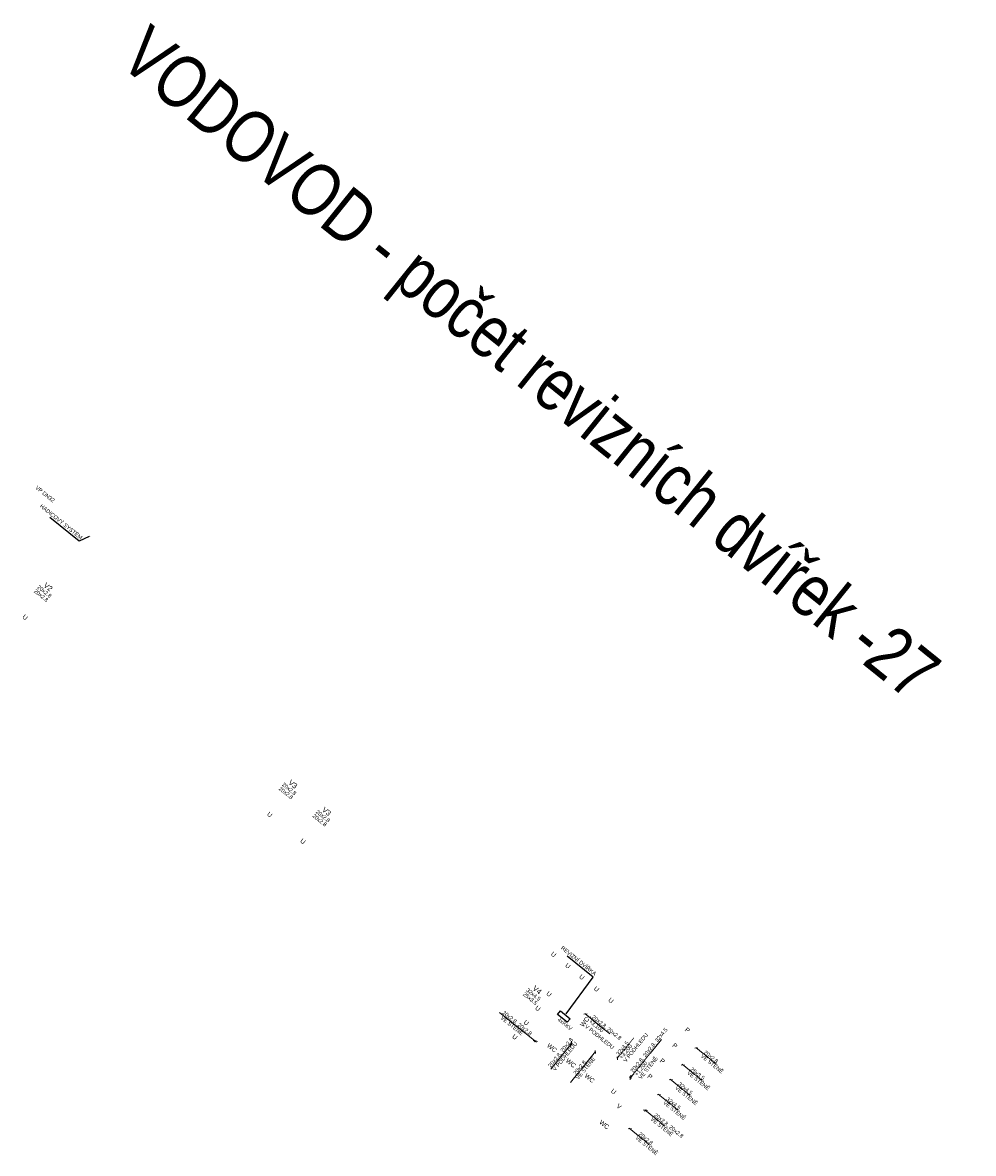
# Model space of a CAD drawing. Header units: millimetres. Extents: x -596506442 to -596040348, y -1160311056 to -1159813945.
# Tile 75 of 77: x -596309675 to -596273322, y -1159896973 to -1159853737. Entities that reach past the tile are written whole.
import ezdxf
from ezdxf import colors
from ezdxf.entities.mleader import LeaderData, LeaderLine
from ezdxf.math import Vec2, Vec3

# ---------------------------------------------------------------- set-up
doc = ezdxf.new("R2010")
doc.units = ezdxf.units.MM
for name, color, linetype, lineweight in [('ZTI-potr_studena-popis', 7, 'Continuous', 13), ('ZTI-voda-popis', 7, 'Continuous', 15), ('ZTI-voda-stoupacky_popis', 7, 'Continuous', 13), ('ZTI-zarizovaci_predmety', 7, 'Continuous', 13)]:
    doc.layers.add(name, color=color, linetype=linetype, lineweight=lineweight)
doc.styles.add('ARIAL', font='arial.ttf', dxfattribs={"width": 0.8})

msp = doc.modelspace()

# ---------------------------------------------------------------- linework, layer by layer
at = {"layer": 'ZTI-voda-popis', "ltscale": 20}
for p, q in [((-596290036.029, -1159892660.778), (-596290160.316, -1159892674.109)), ((-596289988.91, -1159892698.767), (-596290113.197, -1159892712.099)), ((-596288682.835, -1159892696.278), (-596288669.504, -1159892820.565)), ((-596284831.876, -1159894153.343), (-596284956.163, -1159894166.675)), ((-596285287.546, -1159894718.512), (-596285411.833, -1159894731.844)), ((-596285822.464, -1159895305.411), (-596285946.751, -1159895318.743)), ((-596285780.659, -1159895339.116), (-596285904.946, -1159895352.448)), ((-596286399.8, -1159896021.484), (-596286524.087, -1159896034.815))]:
    msp.add_line(p, q, dxfattribs=at)
for points in [[(-596288662.989, -1159892742.074), (-596289475.125, -1159893749.37)], [(-596286939.407, -1159893338.292), (-596286303.735, -1159892549.865)], [(-596283940.716, -1159892925.279), (-596283169.37, -1159893547.18)], [(-596285375.265, -1159894704.557), (-596284603.919, -1159895326.458)]]:
    msp.add_lwpolyline(points, dxfattribs=at)

# ---------------------------------------------------------------- texts
at = {"char_height": 150, "attachment_point": 2, "rotation": 321.1223711, "line_spacing_factor": 0.8, "style": 'ARIAL', "bg_fill": 3, "box_fill_scale": 1, "bg_fill_color": 256, "bg_fill_transparency": 0}
for s, insert, width in [('VP DN32', (-596308769.421, -1159871703.474), 1067.70078), ('4xKKV', (-596288892.969, -1159891969.896), 281.48082)]:
    msp.add_mtext(s, dxfattribs=dict(at, insert=insert, width=width))
at = {"layer": 'ZTI-voda-popis', "color": 0, "style": 'ARIAL', "width": 0.8}
msp.add_text('VODOVOD - počet revizních dvířek -27', height=2000, rotation=321.122374, dxfattribs=at).set_placement((-596306053.494, -1159855292.468))
at = {"layer": 'ZTI-voda-popis', "ltscale": 20, "char_height": 150, "attachment_point": 1, "rotation": 321.122371, "style": 'ARIAL', "bg_fill": 3, "box_fill_scale": 1, "bg_fill_color": 256, "bg_fill_transparency": 0}
for insert, width in [((-596291253.034, -1159891499.411), 1134.57966), ((-596287829.822, -1159891670.976), 1109.66674)]:
    msp.add_mtext('20x2.8, 20x2.8', dxfattribs=dict(at, insert=insert, width=width))
at = {"layer": 'ZTI-voda-stoupacky_popis', "char_height": 200, "width": 395.3664, "attachment_point": 2, "rotation": 321.1223711, "line_spacing_factor": 0.8, "style": 'ARIAL', "bg_fill": 3, "box_fill_scale": 1, "bg_fill_color": 256, "bg_fill_transparency": 0}
for s, insert in [('V2', (-596308636.675, -1159875235.314)), ('V3', (-596299277.226, -1159882781.405)), ('V3', (-596297988.24, -1159883820.656)), ('V4', (-596289937.959, -1159890645.361))]:
    msp.add_mtext(s, dxfattribs=dict(at, insert=insert))
at = {"layer": 'ZTI-zarizovaci_predmety', "char_height": 175, "width": 71.27346, "attachment_point": 2, "rotation": 321.1223711, "line_spacing_factor": 0.8, "style": 'ARIAL', "bg_fill": 3, "box_fill_scale": 1, "bg_fill_color": 256, "bg_fill_transparency": 0}
for s, insert in [('U', (-596309526.797, -1159876408.359)), ('U', (-596300171.298, -1159883951.266)), ('U', (-596298904.308, -1159884972.781)), ('U', (-596289317.609, -1159889295.182)), ('U', (-596288772.667, -1159889734.543)), ('U', (-596288239.403, -1159890164.49)), ('U', (-596287674.999, -1159890619.542)), ('U', (-596287123.879, -1159891058.241)), ('P', (-596284203.438, -1159892191.694)), ('P', (-596284678.903, -1159892784.6)), ('U', (-596287023.285, -1159894539.009)), ('V', (-596286814.678, -1159895108.211)), ('WC', (-596287376.913, -1159895805.554))]:
    msp.add_mtext(s, dxfattribs=dict(at, insert=insert))

# ---------------------------------------------------------------- leaders
at = {"layer": 'ZTI-potr_studena-popis'}
ml = msp.add_multileader_mtext('Standard', dxfattribs=at)
ml.set_content('HADICOVÝ SYSTÉM', color=256, style='ARIAL')
ml.set_leader_properties()
ml.build(insert=Vec2(0, 0))
ml.multileader.update_dxf_attribs({"text_left_attachment_type": 5, "text_right_attachment_type": 5, "dogleg_length": 0.36, "arrow_head_size": 50})
ctx = ml.context
ctx.base_point, ctx.char_height, ctx.arrow_head_size, ctx.landing_gap_size, ctx.plane_origin, ctx.plane_x_axis, ctx.plane_y_axis = Vec3(-596308741.432, -1159872570.43), 150, 50, 0.09, Vec3(-596306815.064, -1159873581.055), Vec3(0.778488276, -0.627659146), Vec3(0.627659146, 0.778488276)
ctx.left_attachment, ctx.right_attachment, ctx.text_align_type = 5, 5, 2
notes = []
notes.append((ctx, [(0, (1, 1, 0), (-596307506.815, -1159873565.844), (-0.778488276, 0.627659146), 0.36, [(0, [(-596307081.675, -1159873366.099)], 0, [])])]))
ctx.mtext.insert, ctx.mtext.text_direction, ctx.mtext.rotation, ctx.mtext.alignment, ctx.mtext.flow_direction = Vec3(-596307370.425, -1159873395.961), Vec3(0.778488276, -0.627659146), 5.604642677, 3, 5
ctx.mtext.has_bg_fill, ctx.mtext.bg_color, ctx.mtext.bg_scale_factor, ctx.mtext.bg_transparency, ctx.mtext.use_window_bg_color = 1, -1027028792, 1.5, 0, 1
for ctx, leaders in notes:
    for number, flags, end, landing, length, lines in leaders:
        leader = LeaderData()
        leader.index, (leader.has_last_leader_line, leader.has_dogleg_vector, leader.attachment_direction) = number, flags
        leader.last_leader_point, leader.dogleg_vector, leader.dogleg_length = Vec3(end), Vec3(landing), length
        for number, points, colour, breaks in lines:
            line = LeaderLine()
            line.index, line.vertices, line.color, line.breaks = number, Vec3.list(points), colors.encode_raw_color(colour), breaks
            leader.lines.append(line)
        ctx.leaders.append(leader)

# ---------------------------------------------------------------- next in the draw order: linework, layer by layer
at = {"layer": 'ZTI-voda-popis', "ltscale": 20}
msp.add_line((-596288094.409, -1159891636.078), (-596288218.696, -1159891649.41), dxfattribs=at)

# ---------------------------------------------------------------- next in the draw order: texts
at = {"layer": 'ZTI-voda-popis', "ltscale": 20, "char_height": 150, "attachment_point": 1, "style": 'ARIAL', "bg_fill": 3, "box_fill_scale": 1, "bg_fill_color": 256, "bg_fill_transparency": 0}
for s, insert, width, rotation in [('VE STĚNĚ', (-596291321.643, -1159891700.768), 840.84166, 321.122371), ('+3,100\\PV PODHLEDU', (-596287941.628, -1159891835.78), 1101.21511, 321.122371), ('32x4.5', (-596286997.254, -1159893154.186), 923.51269, 51.122371), ('20x2.8, 20x2.8', (-596289594.44, -1159893603.914), 1124.734, 51.122371), ('20x2.8', (-596283551.832, -1159893024.417), 962.75494, 321.122371)]:
    msp.add_mtext(s, dxfattribs=dict(at, insert=insert, width=width, rotation=rotation))
at = {"layer": 'ZTI-voda-stoupacky_popis', "char_height": 150, "width": 285.09383, "attachment_point": 2, "rotation": 321.1223711, "line_spacing_factor": 0.8, "style": 'ARIAL', "bg_fill": 3, "box_fill_scale": 1, "bg_fill_color": 256, "bg_fill_transparency": 0}
for s, insert in [('20x2.8\\P20x2.8', (-596308793.59, -1159875429.936)), ('20x2.8\\P20x2.8', (-596299434.141, -1159882976.027)), ('20x2.8\\P20x2.8', (-596298145.155, -1159884015.278)), ('32x4.5\\P25x3.5', (-596290094.874, -1159890839.983))]:
    msp.add_mtext(s, dxfattribs=dict(at, insert=insert))
at = {"layer": 'ZTI-zarizovaci_predmety', "insert": (-596289493.676, -1159890809.187), "char_height": 175, "width": 71.27346, "attachment_point": 2, "rotation": 321.1223711, "line_spacing_factor": 0.8, "style": 'ARIAL', "bg_fill": 3, "box_fill_scale": 1, "bg_fill_color": 256, "bg_fill_transparency": 0}
msp.add_mtext('U', dxfattribs=at)

# ---------------------------------------------------------------- next in the draw order: linework, layer by layer
at = {"layer": 'ZTI-voda-popis', "ltscale": 20}
for p, q in [((-596287948.695, -1159891753.56), (-596288072.982, -1159891766.892)), ((-596283852.996, -1159892939.234), (-596283977.283, -1159892952.566)), ((-596287786.405, -1159893032.745), (-596287773.073, -1159893157.032)), ((-596286946.073, -1159893276.148), (-596286932.741, -1159893400.435))]:
    msp.add_line(p, q, dxfattribs=at)
for points in [[(-596291441.87, -1159891584.082), (-596290031.302, -1159892721.358)], [(-596287219.589, -1159892398.175), (-596288173.006, -1159891629.479)]]:
    msp.add_lwpolyline(points, dxfattribs=at)

# ---------------------------------------------------------------- next in the draw order: texts
at = {"layer": 'ZTI-voda-popis', "ltscale": 20, "insert": (-596289423.07, -1159893744.674), "char_height": 150, "width": 1087.50176, "attachment_point": 1, "rotation": 51.122371, "style": 'ARIAL', "bg_fill": 3, "box_fill_scale": 1, "bg_fill_color": 256, "bg_fill_transparency": 0}
msp.add_mtext('V PODHLEDU', dxfattribs=at)

# ---------------------------------------------------------------- next in the draw order: linework, layer by layer
at = {"layer": 'ZTI-voda-popis', "ltscale": 20}
msp.add_line((-596288736.541, -1159892762.889), (-596288723.209, -1159892887.176), dxfattribs=at)
msp.add_lwpolyline([(-596287766.559, -1159893078.541), (-596288725.783, -1159894268.271)], dxfattribs=at)

# ---------------------------------------------------------------- next in the draw order: texts
at = {"layer": 'ZTI-voda-popis', "ltscale": 20, "insert": (-596286875.184, -1159893283.135), "char_height": 150, "width": 1131.09493, "attachment_point": 1, "rotation": 51.122371, "line_spacing_factor": 0.8, "style": 'ARIAL', "bg_fill": 3, "box_fill_scale": 1, "bg_fill_color": 256, "bg_fill_transparency": 0}
msp.add_mtext('+3,200\\PV PODHLEDU', dxfattribs=at)
at = {"layer": 'ZTI-voda-popis', "ltscale": 20, "insert": (-596283670.529, -1159893162.87), "char_height": 150, "width": 922.92544, "attachment_point": 1, "rotation": 321.122371, "style": 'ARIAL', "bg_fill": 3, "box_fill_scale": 1, "bg_fill_color": 256, "bg_fill_transparency": 0}
msp.add_mtext('VE STĚNĚ', dxfattribs=at)
at = {"layer": 'ZTI-zarizovaci_predmety', "char_height": 175, "attachment_point": 2, "line_spacing_factor": 0.8, "style": 'ARIAL', "bg_fill": 3, "box_fill_scale": 1, "bg_fill_color": 256, "bg_fill_transparency": 0}
for s, insert, width, rotation in [('U', (-596289921.361, -1159891363.543), 71.27346, 321.1223711), ('U', (-596290360.723, -1159891908.485), 71.27346, 321.1223711), ('WC', (-596288252.766, -1159891888.739), 296.77818, 51.8028293), ('U', (-596290800.084, -1159892453.426), 71.27346, 321.1223711), ('WC', (-596289379.232, -1159892869.614), 71.27346, 321.1223711)]:
    msp.add_mtext(s, dxfattribs=dict(at, insert=insert, width=width, rotation=rotation))

# ---------------------------------------------------------------- next in the draw order: linework, layer by layer
at = {"layer": 'ZTI-voda-popis', "ltscale": 20}
for points in [[(-596286449.279, -1159894100.699), (-596285249.674, -1159892612.825)], [(-596284458.334, -1159893567.284), (-596283686.988, -1159894189.185)]]:
    msp.add_lwpolyline(points, dxfattribs=at)

# ---------------------------------------------------------------- next in the draw order: texts
at = {"layer": 'ZTI-voda-popis', "ltscale": 20, "insert": (-596288632.608, -1159893888.554), "char_height": 150, "width": 461.8546, "attachment_point": 1, "rotation": 51.122371, "style": 'ARIAL', "bg_fill": 3, "box_fill_scale": 1, "bg_fill_color": 256, "bg_fill_transparency": 0}
msp.add_mtext('20x2.8', dxfattribs=at)

# ---------------------------------------------------------------- next in the draw order: leaders
ml = msp.add_multileader_mtext('Standard')
ml.set_content('REVIZNÍ DVÍŘKA', color=256, style='ARIAL')
ml.set_leader_properties()
ml.build(insert=Vec2(0, 0))
ml.multileader.update_dxf_attribs({"text_left_attachment_type": 5, "text_right_attachment_type": 5, "dogleg_length": 0.36, "arrow_head_size": 50})
ctx = ml.context
ctx.base_point, ctx.char_height, ctx.arrow_head_size, ctx.landing_gap_size, ctx.plane_origin, ctx.plane_x_axis, ctx.plane_y_axis = Vec3(-596288885.255, -1159889412.181), 150, 50, 0.09, Vec3(-596289043.967, -1159891554.541), Vec3(0.778488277, -0.627659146), Vec3(0.627659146, 0.778488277)
ctx.left_attachment, ctx.right_attachment, ctx.text_align_type = 5, 5, 2
notes = []
notes.append((ctx, [(1, (1, 1, 0), (-596287857.931, -1159890240.465), (-0.778488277, 0.627659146), 0.36, [(0, [(-596288926.281, -1159891670.828)], 0, [])])]))
ctx.mtext.insert, ctx.mtext.text_direction, ctx.mtext.rotation, ctx.mtext.alignment, ctx.mtext.flow_direction = Vec3(-596287721.541, -1159890070.582), Vec3(0.778488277, -0.627659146), 5.604642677, 3, 5
ctx.mtext.has_bg_fill, ctx.mtext.bg_color, ctx.mtext.bg_scale_factor, ctx.mtext.bg_transparency, ctx.mtext.use_window_bg_color = 1, -1027028792, 1.5, 0, 1
for ctx, leaders in notes:
    for number, flags, end, landing, length, lines in leaders:
        leader = LeaderData()
        leader.index, (leader.has_last_leader_line, leader.has_dogleg_vector, leader.attachment_direction) = number, flags
        leader.last_leader_point, leader.dogleg_vector, leader.dogleg_length = Vec3(end), Vec3(landing), length
        for number, points, colour, breaks in lines:
            line = LeaderLine()
            line.index, line.vertices, line.color, line.breaks = number, Vec3.list(points), colors.encode_raw_color(colour), breaks
            leader.lines.append(line)
        ctx.leaders.append(leader)

# ---------------------------------------------------------------- next in the draw order: linework, layer by layer
msp.add_lwpolyline([(-596289113.975, -1159891519.499), (-596288738.588, -1159891822.157), (-596288848.761, -1159891958.806), (-596289224.149, -1159891656.148)], close=True)

# ---------------------------------------------------------------- next in the draw order: texts
at = {"layer": 'ZTI-voda-popis', "ltscale": 20, "char_height": 150, "attachment_point": 1, "style": 'ARIAL', "bg_fill": 3, "box_fill_scale": 1, "bg_fill_color": 256, "bg_fill_transparency": 0}
for s, insert, width, rotation in [('20x2.8, 20x2.8, 32x4.5', (-596286448.691, -1159893801.216), 1697.84447, 51.122371), ('VE STĚNĚ', (-596288536.81, -1159894072.948), 861.87096, 51.122371), ('25x3.5', (-596284069.451, -1159893666.421), 962.75494, 321.122371)]:
    msp.add_mtext(s, dxfattribs=dict(at, insert=insert, width=width, rotation=rotation))

# ---------------------------------------------------------------- next in the draw order: linework, layer by layer
at = {"layer": 'ZTI-voda-popis', "ltscale": 20}
for p, q in [((-596284370.615, -1159893581.239), (-596284494.902, -1159893594.57)), ((-596286455.944, -1159894038.555), (-596286442.613, -1159894162.842))]:
    msp.add_line(p, q, dxfattribs=at)
msp.add_lwpolyline([(-596284919.596, -1159894139.389), (-596284148.25, -1159894761.289)], dxfattribs=at)

# ---------------------------------------------------------------- next in the draw order: texts
at = {"layer": 'ZTI-zarizovaci_predmety', "char_height": 175, "width": 71.27346, "attachment_point": 2, "rotation": 321.1223711, "line_spacing_factor": 0.8, "style": 'ARIAL', "bg_fill": 3, "box_fill_scale": 1, "bg_fill_color": 256, "bg_fill_transparency": 0}
for insert in [(-596288659.131, -1159893450.199), (-596287941.13, -1159894029.09)]:
    msp.add_mtext('WC', dxfattribs=dict(at, insert=insert))

# ---------------------------------------------------------------- next in the draw order: texts
at = {"layer": 'ZTI-voda-popis', "ltscale": 20, "insert": (-596286294.196, -1159893932.847), "char_height": 150, "width": 998.32895, "attachment_point": 1, "rotation": 51.122371, "line_spacing_factor": 0.8, "style": 'ARIAL', "bg_fill": 3, "box_fill_scale": 1, "bg_fill_color": 256, "bg_fill_transparency": 0}
msp.add_mtext('+1,200\\PVE STĚNĚ', dxfattribs=at)
at = {"layer": 'ZTI-voda-popis', "ltscale": 20, "insert": (-596284188.148, -1159893804.875), "char_height": 150, "width": 922.92544, "attachment_point": 1, "rotation": 321.122371, "style": 'ARIAL', "bg_fill": 3, "box_fill_scale": 1, "bg_fill_color": 256, "bg_fill_transparency": 0}
msp.add_mtext('VE STĚNĚ', dxfattribs=at)

# ---------------------------------------------------------------- next in the draw order: linework, layer by layer
at = {"layer": 'ZTI-voda-popis', "ltscale": 20}
msp.add_line((-596286415.029, -1159893987.807), (-596286401.697, -1159894112.094), dxfattribs=at)

# ---------------------------------------------------------------- next in the draw order: texts
at = {"layer": 'ZTI-voda-popis', "ltscale": 20, "insert": (-596284649.41, -1159894376.979), "char_height": 150, "width": 922.92544, "attachment_point": 1, "rotation": 321.122371, "style": 'ARIAL', "bg_fill": 3, "box_fill_scale": 1, "bg_fill_color": 256, "bg_fill_transparency": 0}
msp.add_mtext('VE STĚNĚ', dxfattribs=at)
at = {"layer": 'ZTI-zarizovaci_predmety', "char_height": 175, "width": 71.27346, "attachment_point": 2, "rotation": 321.1223711, "line_spacing_factor": 0.8, "style": 'ARIAL', "bg_fill": 3, "box_fill_scale": 1, "bg_fill_color": 256, "bg_fill_transparency": 0}
for insert in [(-596285157.481, -1159893374.997), (-596285634.299, -1159893968.092)]:
    msp.add_mtext('P', dxfattribs=dict(at, insert=insert))

# ---------------------------------------------------------------- next in the draw order: texts
at = {"layer": 'ZTI-voda-popis', "ltscale": 20, "char_height": 150, "attachment_point": 1, "rotation": 321.122371, "style": 'ARIAL', "bg_fill": 3, "box_fill_scale": 1, "bg_fill_color": 256, "bg_fill_transparency": 0}
for s, insert, width in [('32x4.5', (-596284530.712, -1159894238.526), 962.75494), ('VE STĚNĚ', (-596285105.079, -1159894942.148), 922.92544)]:
    msp.add_mtext(s, dxfattribs=dict(at, insert=insert, width=width))

# ---------------------------------------------------------------- next in the draw order: texts
at = {"layer": 'ZTI-voda-popis', "ltscale": 20, "insert": (-596284986.382, -1159894803.694), "char_height": 150, "width": 962.75494, "attachment_point": 1, "rotation": 321.122371, "style": 'ARIAL', "bg_fill": 3, "box_fill_scale": 1, "bg_fill_color": 256, "bg_fill_transparency": 0}
msp.add_mtext('32x4.5', dxfattribs=at)

# ---------------------------------------------------------------- next in the draw order: linework, layer by layer
at = {"layer": 'ZTI-voda-popis', "ltscale": 20}
msp.add_lwpolyline([(-596285884.607, -1159895312.077), (-596285138.837, -1159895913.357)], dxfattribs=at)

# ---------------------------------------------------------------- next in the draw order: texts
at = {"layer": 'ZTI-voda-popis', "ltscale": 20, "insert": (-596285458.388, -1159895415.463), "char_height": 150, "width": 1206.39995, "attachment_point": 1, "rotation": 321.122371, "style": 'ARIAL', "bg_fill": 3, "box_fill_scale": 1, "bg_fill_color": 256, "bg_fill_transparency": 0}
msp.add_mtext('20x2.8, 20x2.8', dxfattribs=at)

# ---------------------------------------------------------------- next in the draw order: texts
at = {"layer": 'ZTI-voda-popis', "ltscale": 20, "insert": (-596285589.717, -1159895569.585), "char_height": 150, "width": 922.92544, "attachment_point": 1, "rotation": 321.122371, "style": 'ARIAL', "bg_fill": 3, "box_fill_scale": 1, "bg_fill_color": 256, "bg_fill_transparency": 0}
msp.add_mtext('VE STĚNĚ', dxfattribs=at)

# ---------------------------------------------------------------- next in the draw order: linework, layer by layer
at = {"layer": 'ZTI-voda-popis', "ltscale": 20}
msp.add_lwpolyline([(-596286487.519, -1159896007.529), (-596285716.173, -1159896629.43)], dxfattribs=at)

# ---------------------------------------------------------------- next in the draw order: texts
at = {"layer": 'ZTI-voda-popis', "ltscale": 20, "insert": (-596286046.55, -1159896148.661), "char_height": 150, "width": 962.75494, "attachment_point": 1, "rotation": 321.122371, "style": 'ARIAL', "bg_fill": 3, "box_fill_scale": 1, "bg_fill_color": 256, "bg_fill_transparency": 0}
msp.add_mtext('20x2.8', dxfattribs=at)

# ---------------------------------------------------------------- next in the draw order: texts
at = {"layer": 'ZTI-voda-popis', "ltscale": 20, "insert": (-596286165.247, -1159896287.114), "char_height": 150, "width": 922.92544, "attachment_point": 1, "rotation": 321.122371, "style": 'ARIAL', "bg_fill": 3, "box_fill_scale": 1, "bg_fill_color": 256, "bg_fill_transparency": 0}
msp.add_mtext('VE STĚNĚ', dxfattribs=at)

doc.saveas('drawing.dxf')
